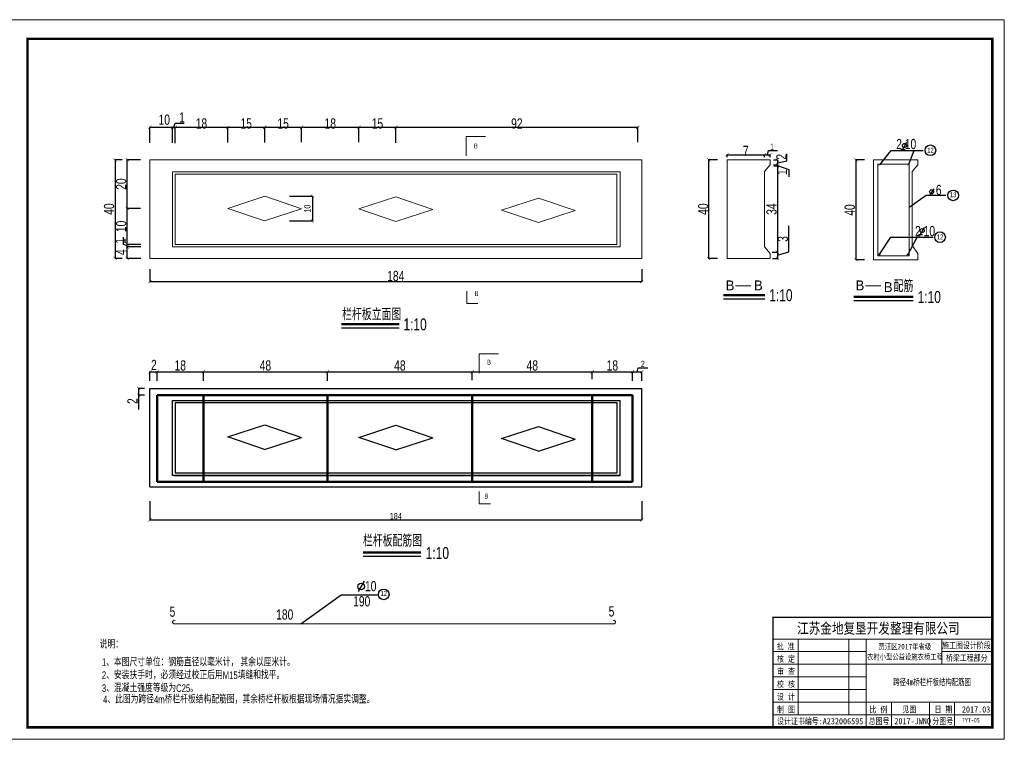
# Model space of a CAD drawing. Header units: inches. Extents: x 458935 to 468251, y 259207 to 260536.
# Tile 11 of 16: x 464928 to 466372, y 259207 to 260262. Entities that reach past the tile are written whole.
import ezdxf

# ---------------------------------------------------------------- set-up
doc = ezdxf.new("R2010")
doc.units = ezdxf.units.IN
doc.header["$MEASUREMENT"] = 0
doc.layers.get('0').update_dxf_attribs({"lineweight": 15})
for name, color, linetype in [('1', 7, 'Continuous'), ('LOCKUP', 7, 'Continuous'), ('PUB_TEXT', 7, 'Continuous')]:
    doc.layers.add(name, color=color, linetype=linetype)
for name, color, linetype, lineweight in [('BM1', 7, 'Continuous', 15), ('文字', 7, 'Continuous', 20), ('细实线', 4, 'Continuous', 25)]:
    doc.layers.add(name, color=color, linetype=linetype, lineweight=lineweight)
doc.styles.add('HZTXT', font='hztxt_e.shx', dxfattribs={"width": 0.75, "bigfont": 'hztxt.shx'})
doc.styles.get("Standard").update_dxf_attribs({"font": 'hztxt_e.shx', "width": 0.7, "bigfont": 'hztxt.shx'})
doc.styles.add('图框', font='SIMFANG.TTF', dxfattribs={"width": 0.8, "height": 4})
doc.styles.add('样式 1', font='hztxt_e.shx', dxfattribs={"bigfont": 'hztxt.shx'})

# ---------------------------------------------------------------- blocks, each defined once
blk = doc.blocks.new('_ArchTick')
at = {"color": 0, "linetype": 'ByBlock', "const_width": 0.15}
blk.add_lwpolyline([(-0.5, -0.5), (0.5, 0.5)], dxfattribs=at)
blk = doc.blocks.new('123123')
at = {"layer": 'BM1', "linetype": 'Continuous'}
for p, q in [((0, 3000.3), (-4242.8, 3000.3)), ((-4242.8, 3000.3), (-4242.8, 0)), ((-4242.8, 3000.3), (-4242.8, 0)), ((-4242.8, 3000.3), (-4242.8, 0)), ((0, 3000.3), (0, 0)), ((-4242.8, 0), (0, 0))]:
    blk.add_line(p, q, dxfattribs=at)
at = {"layer": 'BM1', "color": 0, "linetype": 'Continuous'}
for p, q in [((0, 2970), (0, 0)), ((0, 2970), (0, 0)), ((0, 2970), (0, 0)), ((0, 2970), (0, 0)), ((0, 2970), (0, 0)), ((-964.6, 508.1), (-50, 508.1)), ((-964.6, 508.1), (-964.6, 50)), ((-964.6, 50), (-964.6, 508.1)), ((-964.6, 418), (-50, 418)), ((-859.5, 102.6), (-859.5, 418)), ((-649.2, 418), (-649.2, 102.6)), ((-575.7, 418), (-575.7, 50)), ((-260.3, 312.8), (-260.3, 418)), ((-964.6, 365.4), (-575.7, 365.4)), ((-260.3, 365.4), (-50, 365.4)), ((-964.6, 312.8), (-50, 312.8)), ((-964.6, 260.3), (-575.7, 260.3)), ((-964.6, 207.7), (-575.7, 207.7)), ((-964.6, 155.1), (-50, 155.1)), ((-470.5, 155.1), (-470.5, 50)), ((-312.8, 155.1), (-312.8, 50)), ((-207.7, 155.1), (-207.7, 102.6)), ((-207.7, 50), (-207.7, 155.1)), ((-964.6, 102.6), (-50, 102.6))]:
    blk.add_line(p, q, dxfattribs=at)
at = {"layer": 'BM1', "color": 0, "linetype": 'Continuous', "const_width": 10}
blk.add_lwpolyline([(-4075, 50), (-4075, 2920), (-50, 2920), (-50, 50)], close=True, dxfattribs=at)
at = {"layer": 'BM1', "color": 0, "linetype": 'Continuous', "const_width": 5.26}
blk.add_lwpolyline([(-50, 508.1), (-964.6, 508.1), (-964.6, 50)], dxfattribs=at)
at = {"layer": '1', "color": 7, "linetype": 'Continuous', "style": '图框', "width": 0.8}
for s, height, p in [('江苏金地复垦开发整理有限公司 ', 44.412, (-864.8, 440.6)), ('批 准', 25.91, (-949.9, 374.3)), ('贾汪区2017年省级', 23.55, (-524.9, 374.6)), ('核 定', 25.91, (-948.6, 322)), ('农村小型公益设施农桥工程', 23.552, (-572.7, 332)), ('审 查', 25.91, (-948.6, 269.4)), ('校 核', 25.91, (-948.6, 216.9)), ('设 计', 25.91, (-948.6, 164.3)), ('制 图', 25.91, (-948.3, 111)), ('比 例', 25.91, (-562.8, 110.7)), ('见图', 25.91, (-425.5, 111.6)), ('日 期', 25.91, (-291.5, 111.6)), ('2017.03', 25.91, (-176.9, 111.6)), ('设计证书编号:A232006595 ', 25.907, (-948.6, 62.5)), ('总图号', 25.91, (-566.2, 62.7)), ('2017-JWNQ', 25.91, (-458.5, 62.7)), ('分图号', 25.91, (-300.2, 62.7))]:
    blk.add_text(s, height=height, dxfattribs=at).set_placement(p)
at = {"layer": '1', "color": 7, "linetype": 'Continuous', "char_height": 25.91, "width": 215.182, "attachment_point": 5, "style": '图框'}
for s, insert in [('施工图设计阶段', (-158.3, 390.1)), ('桥梁工程部分', (-156.7, 338.1))]:
    blk.add_mtext(s, dxfattribs=dict(at, insert=insert))
blk = doc.blocks.new('k')
at = {"layer": 'LOCKUP', "xscale": 0.9939999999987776, "yscale": 0.9940000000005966, "zscale": 0.9939999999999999}
blk.add_blockref('123123', (4217.4, 0), dxfattribs=at)

msp = doc.modelspace()

# ---------------------------------------------------------------- hatches: boundary and pattern name
at = {"lineweight": -3}
h = msp.add_hatch(color=256, dxfattribs=at)
h.paths.add_polyline_path([(466189.888, 260048.661, 1), (466186.945, 260048.661, 1)])
h.paths.add_polyline_path([(466229.428, 260048.748, 1), (466232.372, 260048.748, 1)])
h = msp.add_hatch(color=256, dxfattribs=at)
h.paths.add_polyline_path([(466189.888, 259917.405, 1), (466186.945, 259917.405, 1)])
h.paths.add_polyline_path([(466229.428, 259917.492, 1), (466232.372, 259917.492, 1)])

# ---------------------------------------------------------------- linework, layer by layer
for p, q in [((465119.266, 260081.452), (465119.266, 260104.713)), ((465119.266, 260104.262), (465152.539, 260104.262)), ((465152.539, 260081.452), (465152.539, 260104.713)), ((465152.539, 260081.452), (465152.539, 260104.713)), ((465152.539, 260104.262), (465192.279, 260104.262)), ((465152.539, 260104.262), (465156.378, 260104.262)), ((465154.459, 260104.262), (465156.275, 260110.316)), ((465156.275, 260110.316), (465169.415, 260110.316)), ((465156.378, 260081.153), (465156.378, 260104.713)), ((465156.378, 260081.153), (465156.378, 260104.713)), ((465156.378, 260104.262), (465233.401, 260104.262)), ((465233.401, 260081.798), (465233.401, 260104.713)), ((465233.401, 260081.798), (465233.401, 260104.713)), ((465233.401, 260104.262), (465287.615, 260104.262)), ((465287.615, 260082.023), (465287.615, 260104.713)), ((465287.615, 260082.023), (465287.615, 260104.713)), ((465287.615, 260104.262), (465341.699, 260104.262)), ((465341.699, 260082.249), (465341.699, 260104.713)), ((465341.699, 260082.249), (465341.699, 260104.713)), ((465341.699, 260104.262), (465425.858, 260104.262)), ((465425.858, 260082.475), (465425.858, 260104.713)), ((465425.858, 260082.475), (465425.858, 260104.713)), ((465425.858, 260104.262), (465480.071, 260104.262)), ((465480.071, 260081.247), (465480.071, 260104.713)), ((465480.071, 260081.247), (465480.071, 260104.713)), ((465480.071, 260104.262), (465834.567, 260104.262)), ((465834.567, 260082.475), (465834.567, 260104.713)), ((466024.647, 260064.116), (466026.463, 260070.17)), ((466026.463, 260070.17), (466039.524, 260070.17)), ((466189.725, 260049.24), (466206.184, 260070.317)), ((466206.184, 260070.317), (466253.367, 260070.317)), ((466220.287, 260071.944), (466226.567, 260071.944)), ((466232.126, 260049.988), (466240.059, 260070.317)), ((465078.478, 260056.568), (465067.818, 260056.568)), ((465068.269, 260056.568), (465068.269, 259912.195)), ((465105.307, 260056.568), (465085.618, 260056.568)), ((465086.069, 259985.483), (465086.069, 260056.568)), ((465951.751, 260056.568), (465938.023, 260056.568)), ((465938.474, 260056.568), (465938.474, 259912.168)), ((465965.528, 260060.63), (465965.528, 260064.567)), ((465965.528, 260064.116), (466020.612, 260064.116)), ((466020.612, 260060.63), (466020.612, 260064.567)), ((466020.612, 260060.63), (466020.612, 260064.567)), ((466020.612, 260064.116), (466028.682, 260064.116)), ((466028.682, 260060.63), (466028.682, 260064.567)), ((466033.904, 260056.568), (466039.915, 260056.568)), ((466039.464, 260056.568), (466039.464, 260049.349)), ((466053.263, 260055.107), (466053.263, 260065.515)), ((466167.142, 260056.66), (466154.057, 260056.66)), ((466154.508, 260056.66), (466154.508, 259910.074)), ((466033.904, 260049.349), (466039.915, 260049.349)), ((466033.904, 260049.349), (466039.915, 260049.349)), ((466034.13, 260047.626), (466039.915, 260047.626)), ((466034.13, 260047.626), (466039.915, 260047.626)), ((466039.464, 260049.349), (466039.464, 260030.667)), ((466039.464, 260049.349), (466039.464, 260047.626)), ((466039.464, 260048.487), (466056.047, 260042.361)), ((466039.464, 260047.626), (466039.464, 259921.111)), ((466056.047, 260042.361), (466056.047, 260031.616)), ((466268.588, 260014.201), (466263.101, 260004.782)), ((465324.051, 260003.17), (465358.042, 260003.17)), ((465357.591, 260003.17), (465357.591, 259967.07)), ((466232.59, 259987.301), (466257.314, 260004.782)), ((466257.314, 260004.782), (466276.237, 260004.782)), ((466276.237, 260004.782), (466286.556, 260004.782)), ((465105.532, 259985.483), (465085.618, 259985.483)), ((465105.532, 259985.483), (465085.618, 259985.483)), ((465086.069, 259932.532), (465086.069, 259985.483)), ((465086.069, 259928.922), (465086.069, 259968.662)), ((465324.051, 259967.07), (465358.042, 259967.07)), ((466056.047, 259921.615), (466056.047, 259959.67)), ((466254.58, 259957.305), (466248.739, 259947.28)), ((465080.767, 259932.318), (465080.767, 259943.298)), ((466188.416, 259917.405), (466205.496, 259943.151)), ((466205.496, 259943.151), (466267.619, 259943.151)), ((466230.9, 259917.492), (466244.547, 259943.151)), ((466246.519, 259947.28), (466252.16, 259947.28)), ((465086.069, 259930.727), (465080.767, 259932.318)), ((465105.758, 259932.532), (465085.618, 259932.532)), ((465105.758, 259932.532), (465085.618, 259932.532)), ((465105.984, 259928.922), (465085.618, 259928.922)), ((465105.984, 259928.922), (465085.618, 259928.922)), ((465086.069, 259928.922), (465086.069, 259932.532)), ((465086.069, 259912.168), (465086.069, 259928.922)), ((465078.478, 259912.195), (465067.818, 259912.195)), ((465105.984, 259912.168), (465085.618, 259912.168)), ((465951.751, 259912.168), (465938.023, 259912.168)), ((466031.816, 259921.111), (466039.915, 259921.111)), ((466031.816, 259921.111), (466039.915, 259921.111)), ((466032.041, 259912.168), (466039.915, 259912.168)), ((466039.464, 259916.639), (466056.047, 259921.615)), ((466039.464, 259921.111), (466039.464, 259912.168)), ((466167.142, 259910.074), (466154.057, 259910.074)), ((465119.266, 259896.505), (465119.266, 259877.636)), ((465840.369, 259896.505), (465840.369, 259877.636)), ((465119.266, 259878.087), (465840.369, 259878.087)), ((465960.176, 259852.954), (466021.137, 259852.954)), ((466151.318, 259850.374), (466238.639, 259850.374)), ((465400.116, 259810.197), (465484.711, 259810.197)), ((465833.634, 259745.968), (465835.45, 259752.022)), ((465835.45, 259752.022), (465849.395, 259752.022)), ((465119.266, 259732.589), (465119.266, 259746.419)), ((465119.266, 259745.968), (465129.834, 259745.968)), ((465129.834, 259732.589), (465129.834, 259746.419)), ((465129.834, 259732.589), (465129.834, 259746.419)), ((465129.834, 259745.968), (465172.582, 259745.968)), ((465129.834, 259745.968), (465197.627, 259745.968)), ((465197.627, 259732.815), (465197.627, 259746.419)), ((465197.627, 259732.815), (465197.627, 259746.419)), ((465197.627, 259745.968), (465379.657, 259745.968)), ((465379.657, 259732.87), (465379.657, 259746.419)), ((465379.657, 259732.87), (465379.657, 259746.419)), ((465379.657, 259745.968), (465592.026, 259745.968)), ((465592.026, 259733.731), (465592.026, 259746.419)), ((465592.026, 259733.731), (465592.026, 259746.419)), ((465592.026, 259745.968), (465767.947, 259745.968)), ((465767.947, 259735.149), (465767.947, 259746.419)), ((465767.947, 259735.149), (465767.947, 259746.419)), ((465767.947, 259745.968), (465826.898, 259745.968)), ((465826.898, 259732.562), (465826.898, 259746.419)), ((465826.898, 259732.562), (465826.898, 259746.419)), ((465826.898, 259745.968), (465840.369, 259745.968)), ((465840.369, 259732.788), (465840.369, 259746.419)), ((465111.261, 259721.734), (465102.074, 259721.734)), ((465111.261, 259711.854), (465102.074, 259711.854)), ((465102.525, 259721.734), (465102.525, 259711.854)), ((465102.525, 259711.854), (465102.525, 259690.48)), ((465119.266, 259577.334), (465119.266, 259721.734)), ((465119.266, 259721.734), (465840.369, 259721.734)), ((465840.369, 259577.334), (465840.369, 259721.734)), ((465152.539, 259594.088), (465152.539, 259704.076)), ((465152.539, 259704.076), (465808.928, 259704.076)), ((465152.539, 259704.076), (465808.928, 259704.076)), ((465156.378, 259700.848), (465803.858, 259700.848)), ((465156.378, 259700.848), (465803.858, 259700.848)), ((465156.378, 259700.848), (465156.378, 259597.698)), ((465803.858, 259700.848), (465803.858, 259597.698)), ((465808.928, 259594.088), (465808.928, 259704.076)), ((465233.401, 259650.648), (465287.615, 259668.335)), ((465233.401, 259650.648), (465287.615, 259668.335)), ((465287.615, 259668.335), (465341.699, 259649.922)), ((465287.615, 259668.335), (465341.699, 259649.922)), ((465425.858, 259649.898), (465480.071, 259667.584)), ((465425.858, 259649.898), (465480.071, 259667.584)), ((465480.071, 259667.584), (465534.155, 259649.171)), ((465480.071, 259667.584), (465534.155, 259649.171)), ((465634.796, 259648.102), (465689.009, 259665.789)), ((465634.796, 259648.102), (465689.009, 259665.789)), ((465689.009, 259665.789), (465743.093, 259647.376)), ((465689.009, 259665.789), (465743.093, 259647.376)), ((465287.485, 259632.235), (465233.401, 259650.648)), ((465287.485, 259632.235), (465233.401, 259650.648)), ((465287.485, 259632.235), (465341.699, 259649.922)), ((465287.485, 259632.235), (465341.699, 259649.922)), ((465479.942, 259631.485), (465425.858, 259649.898)), ((465479.942, 259631.485), (465425.858, 259649.898)), ((465479.942, 259631.485), (465534.155, 259649.171)), ((465479.942, 259631.485), (465534.155, 259649.171)), ((465688.88, 259629.689), (465634.796, 259648.102)), ((465688.88, 259629.689), (465634.796, 259648.102)), ((465688.88, 259629.689), (465743.093, 259647.376)), ((465688.88, 259629.689), (465743.093, 259647.376)), ((465808.928, 259594.088), (465152.539, 259594.088)), ((465808.928, 259594.088), (465152.539, 259594.088)), ((465154.156, 259594.088), (465808.928, 259594.088)), ((465156.378, 259597.698), (465803.858, 259597.698)), ((465156.378, 259597.698), (465803.858, 259597.698)), ((465119.266, 259577.334), (465840.369, 259577.334)), ((465119.266, 259556.498), (465119.266, 259528.512)), ((465840.369, 259556.498), (465840.369, 259528.512)), ((465119.266, 259528.964), (465840.369, 259528.964)), ((465432.159, 259475.754), (465516.66, 259475.754)), ((465433.243, 259439.237), (465424.718, 259423.872)), ((465340.688, 259376.681), (465399.605, 259419.298)), ((465399.605, 259419.298), (465454.325, 259419.298)), ((465454.325, 259419.298), (465454.311, 259419.556))]:
    msp.add_line(p, q, dxfattribs=at)
for p, q in [((465583.014, 260090.608), (465611.317, 260090.608)), ((465611.317, 260090.608), (465583.014, 260090.608)), ((465583.014, 260090.608), (465583.014, 260062.329)), ((465119.266, 260056.568), (465840.369, 260056.568)), ((465119.266, 260056.568), (465840.369, 260056.568)), ((465119.266, 259912.168), (465119.266, 260056.568)), ((465480.266, 260056.568), (465444.166, 260056.568)), ((465480.266, 260056.568), (465444.166, 260056.568)), ((465480.266, 260056.568), (465516.366, 260056.568)), ((465480.266, 260056.568), (465516.366, 260056.568)), ((465840.369, 259912.168), (465840.369, 260056.568)), ((465965.528, 260056.568), (466028.682, 260056.568)), ((465965.528, 260056.568), (465965.528, 259912.168)), ((466028.682, 260056.568), (466028.682, 260049.349)), ((466180.266, 260056.66), (466245.296, 260056.66)), ((466180.266, 259910.074), (466180.266, 260056.66)), ((466245.296, 260056.568), (466245.296, 260049.349)), ((466028.682, 260049.349), (466020.612, 260039.472)), ((466186.751, 260050.417), (466232.59, 260050.417)), ((466186.751, 259915.897), (466186.751, 260050.417)), ((466232.59, 260050.417), (466232.59, 259915.897)), ((466245.296, 260049.349), (466237.225, 260039.286)), ((465152.539, 259928.922), (465152.539, 260038.91)), ((465152.539, 260038.91), (465808.928, 260038.91)), ((465152.539, 260038.91), (465808.928, 260038.91)), ((465152.539, 259928.922), (465152.539, 260038.91)), ((465156.378, 260035.682), (465156.378, 259932.532)), ((465156.378, 260035.682), (465803.858, 260035.682)), ((465156.378, 260035.682), (465803.858, 260035.682)), ((465156.378, 260035.682), (465157.766, 260035.682)), ((465803.858, 260035.682), (465803.858, 260035.682)), ((465803.858, 260035.682), (465803.858, 260035.682)), ((465803.858, 260035.682), (465803.858, 259932.532)), ((465808.928, 260038.91), (465808.928, 259928.922)), ((465808.928, 260038.91), (465808.928, 259928.922)), ((465808.928, 259928.922), (465808.928, 260035.682)), ((465808.928, 260035.682), (465808.928, 259928.922)), ((465808.928, 260035.682), (465808.928, 259928.922)), ((465808.928, 259928.922), (465808.928, 260035.682)), ((466020.612, 259929.228), (466020.612, 260039.472)), ((466237.225, 259930.816), (466237.225, 260039.286)), ((465233.401, 259985.483), (465287.615, 260003.17)), ((465233.401, 259985.483), (465287.615, 260003.17)), ((465287.615, 260003.17), (465341.699, 259984.756)), ((465287.615, 260003.17), (465341.699, 259984.756)), ((465425.858, 259984.732), (465480.071, 260002.419)), ((465425.858, 259984.732), (465480.071, 260002.419)), ((465480.071, 260002.419), (465534.155, 259984.006)), ((465480.071, 260002.419), (465534.155, 259984.006)), ((465634.796, 259982.937), (465689.009, 260000.623)), ((465634.796, 259982.937), (465689.009, 260000.623)), ((465689.009, 260000.623), (465743.093, 259982.21)), ((465689.009, 260000.623), (465743.093, 259982.21)), ((465287.485, 259967.07), (465233.401, 259985.483)), ((465287.485, 259967.07), (465233.401, 259985.483)), ((465287.485, 259967.07), (465341.699, 259984.756)), ((465287.485, 259967.07), (465341.699, 259984.756)), ((465479.942, 259966.319), (465425.858, 259984.732)), ((465479.942, 259966.319), (465425.858, 259984.732)), ((465479.942, 259966.319), (465534.155, 259984.006)), ((465479.942, 259966.319), (465534.155, 259984.006)), ((465688.88, 259964.524), (465634.796, 259982.937)), ((465688.88, 259964.524), (465634.796, 259982.937)), ((465688.88, 259964.524), (465743.093, 259982.21)), ((465688.88, 259964.524), (465743.093, 259982.21)), ((465808.928, 259928.922), (465152.539, 259928.922)), ((465808.928, 259928.922), (465152.539, 259928.922)), ((465154.156, 259928.922), (465808.928, 259928.922)), ((465154.156, 259928.922), (465808.928, 259928.922)), ((465156.378, 259932.532), (465803.858, 259932.532)), ((465156.378, 259932.532), (465803.858, 259932.532)), ((465808.928, 259928.922), (465808.928, 259928.922)), ((465808.928, 259928.922), (465808.928, 259928.922)), ((466028.682, 259919.388), (466020.612, 259929.228)), ((466245.296, 259919.388), (466237.225, 259930.816)), ((465119.266, 259912.168), (465840.369, 259912.168)), ((465965.528, 259912.168), (466028.682, 259912.168)), ((466028.682, 259912.168), (466028.682, 259919.388)), ((466245.296, 259910.074), (466180.266, 259910.074)), ((466232.59, 259915.897), (466186.751, 259915.897)), ((466245.296, 259910.074), (466245.296, 259919.388)), ((465977.97, 259872.171), (466000.562, 259872.171)), ((466168.379, 259872.171), (466190.971, 259872.171)), ((465584.022, 259864.234), (465584.022, 259845.852)), ((465584.022, 259845.852), (465600.296, 259845.852)), ((465600.296, 259845.852), (465600.296, 259845.852)), ((465602.256, 259772.373), (465602.256, 259744.093)), ((465602.256, 259772.373), (465630.558, 259772.373)), ((465803.858, 259700.848), (465803.858, 259700.848)), ((465803.858, 259700.848), (465803.858, 259700.848)), ((465808.928, 259594.088), (465808.928, 259594.088)), ((465808.928, 259594.088), (465808.928, 259594.088)), ((465602.256, 259570.709), (465602.256, 259552.327)), ((465602.256, 259552.327), (465618.53, 259552.327)), ((465618.53, 259552.327), (465618.53, 259552.327)), ((465154.377, 259376.681), (465800.308, 259376.681))]:
    msp.add_line(p, q)
at = {"lineweight": 50}
for p, q in [((465960.176, 259858.387), (466021.137, 259858.387)), ((466151.318, 259855.807), (466238.639, 259855.807)), ((465400.116, 259815.63), (465484.711, 259815.63)), ((465129.834, 259711.854), (465826.898, 259711.854)), ((465129.834, 259711.854), (465129.834, 259584.937)), ((465197.627, 259711.854), (465197.627, 259584.937)), ((465379.657, 259711.854), (465379.657, 259584.937)), ((465592.026, 259711.854), (465592.026, 259584.937)), ((465767.947, 259711.854), (465767.947, 259584.937)), ((465826.898, 259711.854), (465826.898, 259584.937)), ((465826.898, 259584.937), (465129.834, 259584.937)), ((465432.159, 259481.187), (465516.66, 259481.187))]:
    msp.add_line(p, q, dxfattribs=at)
at = {"lineweight": -3}
for centre, radius in [((466225.787, 260077.465), 3.042), ((466263.659, 260070.509), 7.816), ((466265.644, 260009.696), 3.042), ((466297.099, 260004.525), 7.816), ((466251.635, 259952.8), 3.042), ((466277.911, 259943.342), 7.816), ((465429.079, 259431.462), 4.856), ((465462.121, 259419.85), 7.816)]:
    msp.add_circle(centre, radius, dxfattribs=at)
for centre in [(466188.416, 259917.405), (466230.9, 259917.492)]:
    msp.add_circle(centre, 1.472)
for centre, start, end in [((465155.069, 259379.194), 66.184889, 254.598301), ((465799.616, 259379.194), 285.401699, 113.815111)]:
    msp.add_arc(centre, 2.606, start, end)
at = {"layer": 'PUB_TEXT'}
for p, q in [((466228.731, 260081.97), (466222.891, 260071.944)), ((466039.464, 260052.094), (466053.263, 260055.107))]:
    msp.add_line(p, q, dxfattribs=at)

# ---------------------------------------------------------------- block references
at = {"lineweight": -3, "yscale": 4.692999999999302, "zscale": 4.693000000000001}
for p, xscale, rotation in [((465119.266, 260104.262), 4.692999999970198, 180), ((465152.539, 260104.262), 4.692999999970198, 180), ((465156.378, 260104.262), 4.692999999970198, 180), ((465233.401, 260104.262), 4.692999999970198, 180), ((465287.615, 260104.262), 4.692999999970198, 180), ((465341.699, 260104.262), 4.692999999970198, 180), ((465425.858, 260104.262), 4.692999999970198, 180), ((465480.071, 260104.262), 4.692999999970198, 180), ((465068.269, 260056.568), 4.692999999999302, 90), ((465086.069, 260056.568), 4.692999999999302, 90), ((465938.474, 260056.568), 4.692999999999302, 90), ((465965.528, 260064.116), 4.692999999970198, 180), ((466020.612, 260064.116), 4.692999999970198, 180), ((466039.464, 260056.568), 4.692999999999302, 90), ((466154.508, 260056.66), 4.692999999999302, 90), ((466039.464, 260049.349), 4.692999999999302, 270), ((466039.464, 260049.349), 4.692999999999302, 90), ((466039.464, 260047.626), 4.692999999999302, 270), ((466039.464, 260047.626), 4.692999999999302, 90), ((465357.591, 260003.17), 4.692999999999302, 90), ((465086.069, 259985.483), 4.692999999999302, 90), ((465086.069, 259985.483), 4.692999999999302, 270), ((465357.591, 259967.07), 4.692999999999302, 270), ((465086.069, 259932.532), 4.692999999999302, 90), ((465086.069, 259932.532), 4.692999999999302, 270), ((465086.069, 259928.922), 4.692999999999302, 90), ((465086.069, 259928.922), 4.692999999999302, 270), ((465068.269, 259912.195), 4.692999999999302, 270), ((465086.069, 259912.168), 4.692999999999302, 270), ((465938.474, 259912.168), 4.692999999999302, 270), ((466039.464, 259921.111), 4.692999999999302, 270), ((466039.464, 259921.111), 4.692999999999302, 90), ((466039.464, 259912.168), 4.692999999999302, 270), ((466154.508, 259910.074), 4.692999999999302, 270), ((465119.266, 259878.087), 4.692999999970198, 180), ((465119.266, 259745.968), 4.692999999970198, 180), ((465129.834, 259745.968), 4.692999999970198, 180), ((465197.627, 259745.968), 4.692999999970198, 180), ((465379.657, 259745.968), 4.692999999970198, 180), ((465592.026, 259745.968), 4.692999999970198, 180), ((465767.947, 259745.968), 4.692999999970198, 180), ((465826.898, 259745.968), 4.692999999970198, 180), ((465102.525, 259721.734), 4.692999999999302, 90), ((465102.525, 259711.854), 4.692999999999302, 270), ((465119.266, 259528.964), 4.692999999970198, 180)]:
    msp.add_blockref('_ArchTick', p, dxfattribs=dict(at, xscale=xscale, rotation=rotation))
at = {"lineweight": -3, "xscale": 4.692999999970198, "yscale": 4.692999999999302, "zscale": 4.693000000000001}
for p in [(465152.539, 260104.262), (465156.378, 260104.262), (465233.401, 260104.262), (465287.615, 260104.262), (465341.699, 260104.262), (465425.858, 260104.262), (465480.071, 260104.262), (465834.567, 260104.262), (466020.612, 260064.116), (466028.682, 260064.116), (465840.369, 259878.087), (465129.834, 259745.968), (465197.627, 259745.968), (465379.657, 259745.968), (465592.026, 259745.968), (465767.947, 259745.968), (465826.898, 259745.968), (465840.369, 259745.968), (465840.369, 259528.964)]:
    msp.add_blockref('_ArchTick', p, dxfattribs=at)
at = {"layer": '细实线', "xscale": 0.3535714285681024, "yscale": 0.3535714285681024, "zscale": 0.3535714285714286}
msp.add_blockref('k', (464880.98, 259207.455), dxfattribs=at)

# ---------------------------------------------------------------- texts
for p in [(465963.559, 259865.412), (466005.009, 259865.412), (466153.969, 259865.412), (466195.418, 259862.925)]:
    msp.add_text('B', height=14.44).set_placement(p)
at = {"style": '样式 1', "width": 0.75}
for s, p in [('说明：', (465045.55, 259340.794)), ('    1、本图尺寸单位：钢筋直径以毫米计， 其余以厘米计。', (465036.355, 259314.649)), ('    2、安装扶手时，必须经过校正后用M15填缝和找平。', (465036.355, 259295.756)), ('    3、混凝土强度等级为C25。', (465036.355, 259276.703)), ('    4、此图为跨径4m桥栏杆板结构配筋图，其余桥栏杆板根据现场情况据实调整。', (465038.111, 259260.148))]:
    msp.add_text(s, height=11.25, dxfattribs=at).set_placement(p)
at = {"char_height": 7.22, "width": 95.53275, "attachment_point": 1}
for insert in [(465594.468, 260080.467), (465595.331, 259864.109), (465613.685, 259763.61), (465609.839, 259567.483)]:
    msp.add_mtext('B', dxfattribs=dict(at, insert=insert))
at = {"lineweight": -3, "char_height": 9.025, "attachment_point": 5}
for s, insert in [('1', (466031.539, 260075.66)), ('2', (465842.072, 259757.512)), ('184', (465479.818, 259534.454))]:
    msp.add_mtext(s, dxfattribs=dict(at, insert=insert))
at = {"lineweight": -3, "char_height": 7.22, "attachment_point": 1}
for s, insert, width in [('12', (466259.078, 260074.372), 33.80354), ('13', (466292.359, 260009.03), 33.80354), ('12', (466273.33, 259947.206), 33.80354), ('12', (465457.646, 259424.715), 38.94475)]:
    msp.add_mtext(s, dxfattribs=dict(at, insert=insert, width=width))
at = {"lineweight": -3, "insert": (465350.345, 259985.12), "char_height": 9.025, "attachment_point": 5, "rotation": 90}
msp.add_mtext('10', dxfattribs=at)
at = {"layer": 'PUB_TEXT', "style": 'HZTXT', "width": 0.75}
for s, height, p in [('1', 15, (465162.092, 260111.294)), ('10', 15, (465131.959, 260107.951)), ('2 10', 15, (466213.666, 260072.225)), ('配筋', 17.5, (466209.858, 259862.925)), ('1:10', 17.5, (466027.46, 259849.431)), ('1:10', 17.5, (466244.963, 259846.851)), ('栏杆板立面图', 17.5, (465401.141, 259821.419)), ('1:10', 17.5, (465491.035, 259806.674)), ('栏杆板配筋图', 17.5, (465431.66, 259489.775)), ('1:10', 17.5, (465523.735, 259471.678))]:
    msp.add_text(s, height=height, dxfattribs=at).set_placement(p)
at = {"layer": 'PUB_TEXT', "char_height": 15, "attachment_point": 5, "style": 'HZTXT'}
for s, insert in [('18', (465194.89, 260109.752)), ('15', (465260.508, 260109.752)), ('15', (465314.657, 260109.752)), ('18', (465383.778, 260109.752)), ('15', (465452.965, 260109.752)), ('92', (465657.319, 260109.752)), ('7', (465993.07, 260069.606)), ('184', (465479.818, 259886.291)), ('2', (465125.107, 259755.98)), ('18', (465163.73, 259755.193)), ('48', (465288.642, 259755.193)), ('48', (465485.841, 259755.193)), ('48', (465679.986, 259755.193)), ('18', (465797.422, 259755.193)), ('10', (465443.058, 259431.793)), ('190', (465429.899, 259409.558)), ('5', (465152.319, 259394.404)), ('180', (465316.943, 259390.241)), ('5', (465796.165, 259394.794))]:
    msp.add_mtext(s, dxfattribs=dict(at, insert=insert))
at = {"layer": 'PUB_TEXT', "char_height": 15, "attachment_point": 5, "rotation": 90, "style": 'HZTXT'}
for s, insert in [('2', (466045.266, 260060.995)), ('1', (466046.11, 260038.523)), ('20', (465077.191, 260021.026)), ('40', (465059.392, 259984.382)), ('40', (465930.66, 259984.368)), ('34', (466030.897, 259984.368)), ('40', (466145.567, 259983.053)), ('10', (465077.191, 259959.008)), ('1', (465076.029, 259937.808)), ('3', (466047.481, 259940.642)), ('4', (465077.191, 259921.247)), ('2', (465093.647, 259702.983))]:
    msp.add_mtext(s, dxfattribs=dict(at, insert=insert))
at = {"layer": 'PUB_TEXT', "char_height": 15, "attachment_point": 1, "style": 'HZTXT'}
for s, insert, width in [('6', (466271.763, 260019.965), 17.8715), ('2 10', (466241.285, 259959.677), 53.24163)]:
    msp.add_mtext(s, dxfattribs=dict(at, insert=insert, width=width))
at = {"layer": '文字', "linetype": 'Continuous', "style": '图框'}
for s, height, width, p in [('跨径4m桥栏杆板结构配筋图', 9.54643, 0.7, (466209.285, 259286.574)), ('TYT-05', 6.6288, 0.8, (466310.112, 259232.149))]:
    msp.add_text(s, height=height, dxfattribs=dict(at, width=width)).set_placement(p)

doc.saveas('drawing.dxf')
